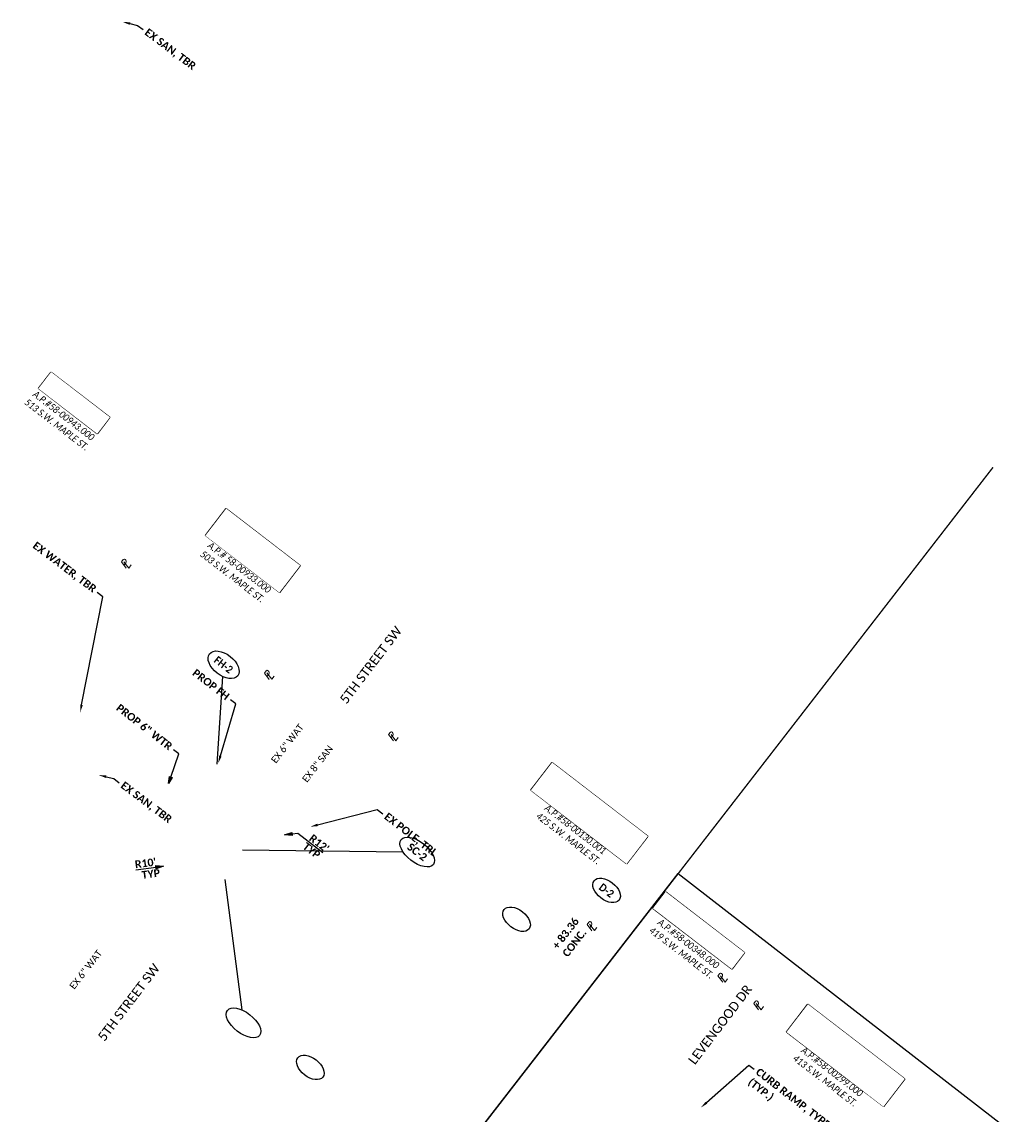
# Model space of a CAD drawing. Header units: feet. Extents: x 2204748 to 2209851, y 304262 to 307692.
# Tile 6 of 11: x 2205901 to 2206261, y 306305 to 306702. Entities that reach past the tile are written whole.
import ezdxf
from ezdxf import colors
from ezdxf.entities.mleader import LeaderData, LeaderLine
from ezdxf.math import Vec2, Vec3

# ---------------------------------------------------------------- set-up
doc = ezdxf.new("R2010")
doc.units = ezdxf.units.FT
doc.header["$MEASUREMENT"] = 0
doc.set_wipeout_variables(frame=1)
doc.linetypes.add('setbackex', pattern=[1.4, 1.3, -0.1])
for name, color, linetype in [('0_Text+_Line_Mask', 9, 'Continuous'), ('DV_X_Owner_Labels', 7, 'setbackex'), ('DV_X_Text', 7, 'Continuous'), ('RW_X_Text', 7, 'Continuous'), ('SH_TextM', 7, 'Continuous'), ('UT_P_Sanitary_Text', 7, 'Continuous'), ('UT_P_Water_Text', 7, 'Continuous'), ('UT_X_Sanitary_Text', 7, 'Continuous'), ('UT_X_Water_Text', 7, 'Continuous')]:
    doc.layers.add(name, color=color, linetype=linetype)
doc.layers.add('SH_VPort', color=5, linetype='Continuous', plot=False)
doc.styles.add('Simplex Normal (0.14)', font='calibri.ttf', dxfattribs={"height": 0.14})
doc.styles.add('Slanted Normal (0.125) Font 31', font='calibrii.ttf', dxfattribs={"width": 0.9, "height": 0.125})
doc.styles.add('Slanted-Normal', font='calibriz.ttf', dxfattribs={"height": 0.14})
doc.styles.add('Slanted-Sub Title', font='calibriz.ttf', dxfattribs={"height": 0.17})
doc.styles.add('Straight Normal (0.125) Font 30', font='calibri.ttf', dxfattribs={"height": 0.125})
doc.styles.add('Straight Normal (0.14) Font 30', font='calibrib.ttf', dxfattribs={"height": 0.14})
doc.styles.add('Straight-Normal', font='calibrib.ttf', dxfattribs={"height": 0.14})

# ---------------------------------------------------------------- blocks, each defined once
blk = doc.blocks.new('PL')
at = {"layer": 'DV_X_Text', "char_height": 0.14, "attachment_point": 1, "style": 'Simplex Normal (0.14)'}
for s, insert, width in [('{\\Fsimplex|c0;\\Q15;P}', (-0.028, 0.106), 0.15221), ('{\\Fsimplex|c0;\\Q15;L}', (0.002, 0.072), 0.05119)]:
    blk.add_mtext(s, dxfattribs=dict(at, insert=insert, width=width))
blk = doc.blocks.new('Dim1')
h = blk.add_hatch(color=4)
h.dxf.hatch_style = 1
h.paths.add_polyline_path([(0, 0), (-1, -0.2), (-1, 0.2)])
at = {"color": 4}
blk.add_lwpolyline([(0, 0), (-1, -0.2), (-1, 0.2), (0, 0)], dxfattribs=at)

msp = doc.modelspace()

# ---------------------------------------------------------------- linework, layer by layer
at = {"layer": '0_Text+_Line_Mask'}
for points in [[(2205911.54, 306574.76), (2205932.97, 306558.28), (2205928.33, 306552.26), (2205906.91, 306568.74)], [(2205975.32, 306525.03), (2206002.26, 306504.3), (2205994.68, 306494.44), (2205967.73, 306515.17)], [(2206094.05, 306432.56), (2206128.92, 306405.74), (2206121.15, 306395.64), (2206086.28, 306422.46)], [(2206135.39, 306385.48), (2206164.13, 306363.37), (2206159.49, 306357.34), (2206130.75, 306379.45)], [(2206187.21, 306344.54), (2206222.5, 306317.39), (2206214.7, 306307.25), (2206179.4, 306334.4)]]:
    msp.add_lwpolyline(points, close=True, dxfattribs=at)
at = {"layer": 'SH_TextM', "color": 95, "lineweight": 25}
msp.add_line((2205942.42, 306393.48), (2205949.75, 306394.45), dxfattribs=at)
msp.add_lwpolyline([(2205999.31, 306406.55), (2206001.39, 306406.81), (2206010.47, 306399.82)], dxfattribs=at)
at = {"layer": 'SH_TextM'}
for centre in [(2206113.85, 306385.99), (2206081.07, 306375.49), (2206005.97, 306321.54)]:
    msp.add_ellipse(centre, major_axis=(-4.56, 3.53), ratio=0.596932, dxfattribs=at)
at = {"layer": 'SH_VPort', "color": 12, "const_width": 0.5}
msp.add_lwpolyline([(2205909.83, 306095.24), (2206254.63, 306540.07)], dxfattribs=at)
at = {"layer": 'SH_VPort', "elevation": -658.73}
msp.add_lwpolyline([(2206139.94, 306392.1), (2206535.12, 306085.79), (2206407.18, 305920.73), (2206012, 306227.05)], close=True, dxfattribs=at)
at = {"layer": 'UT_P_Sanitary_Text'}
for points in [[(2205981.24, 306400.82), (2206039.7, 306400.04)], [(2205974.79, 306389.95), (2205981.01, 306342.5)]]:
    msp.add_lwpolyline(points, dxfattribs=at)
for centre in [(2206044.89, 306399.97), (2205981.63, 306337.77)]:
    msp.add_ellipse(centre, major_axis=(-5.87, 4.55), ratio=0.506976, dxfattribs=at)
at = {"layer": 'UT_P_Water_Text'}
msp.add_lwpolyline([(2205972.02, 306431.96), (2205974.09, 306463.84)], dxfattribs=at)
msp.add_ellipse((2205974.37, 306468.16), major_axis=(-5.13, 3.98), ratio=0.596932, dxfattribs=at)

# ---------------------------------------------------------------- block references
at = {"layer": 'DV_X_Text', "xscale": 20.00000000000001, "yscale": 20.00000000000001, "zscale": 20.00000000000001, "rotation": 52.27134078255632}
for p in [(2205938.4, 306503.81), (2205990.52, 306463.29), (2206035.72, 306440.9), (2206108.01, 306371.78), (2206155.68, 306353.02), (2206168.76, 306342.95)]:
    msp.add_blockref('PL', p, dxfattribs=at)
at = {"layer": 'SH_TextM', "color": 95, "lineweight": 25, "xscale": 2.8, "yscale": 2.8, "zscale": 2.8}
for p, rotation in [((2205996.53, 306406.21), 187.0260597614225), ((2205952.53, 306394.82), 7.537150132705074)]:
    msp.add_blockref('Dim1', p, dxfattribs=dict(at, rotation=rotation))

# ---------------------------------------------------------------- texts
at = {"layer": 'DV_X_Owner_Labels', "char_height": 2.5, "width": 97.223, "attachment_point": 2, "rotation": 322.431, "style": 'Slanted Normal (0.125) Font 31'}
for s, insert in [('FRIEDRICH MILLER\\PO.R. 1495, PG. 183\\PA.P.#58-00943.000\\P513 S.W. MAPLE ST.', (2205921.98, 306566.5)), ('MATTHEW E. KRATZER\\PELIZABETH LAPP\\PO.R. 1499, PG. 322\\PA.P.# 58-00933.000\\P503 S.W. MAPLE ST.', (2205988.5, 306514.48)), ('ANTHONY L. HERSHBERGER\\PJACQUELINE HERSHBERGER\\PO.R. 1064, PG. 1395\\PA.P.#58-00130.001\\P425 S.W. MAPLE ST.', (2206110.89, 306419.13)), ('ROXANNE HERSHBERGER\\PD.V. 767, PG. 225\\PA.P.#58-00348.000\\P419 S.W. MAPLE ST.', (2206149.53, 306374.19)), ('KHAMMOUNE PHOUTHARATH\\PKEUTMY PHOUTHARATH\\PD.V. 722, PG. 623\\PA.P.#58-00299.000\\P413 S.W. MAPLE ST.', (2206204.4, 306330.91))]:
    msp.add_mtext(s, dxfattribs=dict(at, insert=insert))
at = {"layer": 'RW_X_Text', "style": 'Slanted-Sub Title'}
for s, p in [('5TH STREET SW', (2206019.12, 306453.62)), ('5TH STREET SW', (2205930.96, 306330.76)), ('LEVENGOOD DR', (2206146.03, 306322.27))]:
    msp.add_text(s, height=3.4, rotation=52.7517, dxfattribs=at).set_placement(p)
at = {"layer": 'SH_TextM', "char_height": 2.8, "attachment_point": 5, "style": 'Straight Normal (0.14) Font 30'}
for s, insert, rotation in [("\\A1;R12'", (2206009.21, 306403.17), 322.431), ('\\A1;TYP', (2206006.45, 306400.52), 322.431), ("\\A1;R10'", (2205945.94, 306395.93), 7.5372), ('\\A1;TYP', (2205947.86, 306392.02), 7.5372)]:
    msp.add_mtext(s, dxfattribs=dict(at, insert=insert, rotation=rotation))
at = {"layer": 'SH_TextM', "char_height": 2.8}
for s, insert, width, attachment_point, rotation, style in [('{\\W0.9;D-2}', (2206113.85, 306385.99), 13.0687, 5, 322.431, 'Straight-Normal'), ('{\\fCalibri|b1|i0|c0|p46;+ 83.36\\PCONC.}', (2206093.83, 306366.05), 15.4271, 1, 52.431, 'Slanted-Normal')]:
    msp.add_mtext(s, dxfattribs=dict(at, insert=insert, width=width, attachment_point=attachment_point, rotation=rotation, style=style))
at = {"layer": 'UT_P_Water_Text', "insert": (2205974.37, 306468.16), "char_height": 2.8, "width": 13.0687, "attachment_point": 5, "rotation": 322.2559, "style": 'Straight-Normal'}
msp.add_mtext('{\\W0.9;FH-2}', dxfattribs=at)
at = {"layer": 'UT_P_Water_Text', "insert": (2206044.89, 306399.97), "char_height": 2.8, "attachment_point": 5, "rotation": 322.22, "style": 'Straight Normal (0.14) Font 30'}
msp.add_mtext('SC-2', dxfattribs=at)
at = {"layer": 'UT_X_Sanitary_Text', "insert": (2206007.59, 306432.86, -2108), "char_height": 2.5, "attachment_point": 2, "rotation": 52.2019, "style": 'Straight Normal (0.125) Font 30'}
msp.add_mtext_dynamic_manual_height_columns('EX 8" SAN', width=28.6119, gutter_width=12, heights=[0], dxfattribs=at)
at = {"layer": 'UT_X_Water_Text', "char_height": 2.5, "attachment_point": 2, "rotation": 52.2019, "style": 'Straight Normal (0.125) Font 30'}
for insert in [(2205996.58, 306440.24, -2108), (2205923.15, 306357.94, -2108)]:
    msp.add_mtext_dynamic_manual_height_columns('EX 6" WAT', width=28.6119, gutter_width=12, heights=[0], dxfattribs=dict(at, insert=insert))

# ---------------------------------------------------------------- leaders
at = {"layer": 'SH_TextM'}
ml = msp.add_multileader_mtext('Standard', dxfattribs=at)
ml.set_content('PROP FH', color=256, style='Straight Normal (0.14) Font 30')
ml.set_leader_properties(color=256, linetype='Continuous', lineweight=-1)
ml.build(insert=Vec2(0, 0))
ml.multileader.update_dxf_attribs({"text_right_attachment_type": 3, "dogleg_length": 0.125, "arrow_head_size": 2.8, "scale": 20})
ctx = ml.context
ctx.base_point, ctx.scale, ctx.char_height, ctx.arrow_head_size, ctx.landing_gap_size, ctx.plane_origin, ctx.plane_x_axis, ctx.plane_y_axis = Vec3(2205962.83, 306466.28), 20, 2.8, 2.8, 1.2, Vec3(2205972.39, 306432.27), Vec3(0.79262, -0.609716), Vec3(0.609716, 0.79262)
ctx.right_attachment, ctx.text_align_type = 3, 2
notes = []
notes.append((ctx, [(1, (1, 1, 0), (2205978.87, 306453.9), (-0.79262, 0.609716), 2.5, [(0, [(2205972.39, 306432.27)], 0, [])])]))
ctx.mtext.insert, ctx.mtext.text_direction, ctx.mtext.rotation, ctx.mtext.alignment, ctx.mtext.flow_direction = Vec3(2205976.83, 306457.32), Vec3(0.79262, -0.609716), 5.627483, 3, 5
ml = msp.add_multileader_mtext('Standard', dxfattribs=at)
ml.set_content('PROP 6" WTR', color=256, style='Straight Normal (0.14) Font 30')
ml.set_leader_properties(color=95)
ml.set_arrow_properties(name='Dim1')
ml.build(insert=Vec2(0, 0))
ml.multileader.update_dxf_attribs({"text_right_attachment_type": 3, "dogleg_length": 0.125, "arrow_head_size": 2.5})
ctx = ml.context
ctx.base_point, ctx.char_height, ctx.arrow_head_size, ctx.landing_gap_size, ctx.plane_origin, ctx.plane_x_axis, ctx.plane_y_axis = Vec3(2205934.79, 306453.78, -658.73), 2.8, 2.5, 1.2, Vec3(2205954.29, 306424.9, -658.73), Vec3(0.790369, -0.612631), Vec3(0.612631, 0.790369)
ctx.right_attachment, ctx.text_align_type = 3, 2
notes.append((ctx, [(0, (1, 1, 0), (2205958.07, 306435.7, -658.73), (-0.790369, 0.612631), 2.5, [(0, [(2205954.29, 306424.9, -658.73)], 0, [])])]))
ctx.mtext.insert, ctx.mtext.text_direction, ctx.mtext.rotation, ctx.mtext.alignment, ctx.mtext.flow_direction = Vec3(2205956.04, 306439.12, -658.73), Vec3(0.790369, -0.612631), 5.6238, 3, 5
ml = msp.add_multileader_mtext('Standard', dxfattribs=at)
ml.set_content('EX POLE, TRL', color=256, style='Straight Normal (0.14) Font 30')
ml.set_leader_properties(color=256, linetype='Continuous', lineweight=-1)
ml.build(insert=Vec2(0, 0))
ml.multileader.update_dxf_attribs({"text_right_attachment_type": 3, "dogleg_length": 0.125, "arrow_head_size": 2.8})
ctx = ml.context
ctx.base_point, ctx.char_height, ctx.arrow_head_size, ctx.landing_gap_size, ctx.plane_origin, ctx.plane_x_axis, ctx.plane_y_axis = Vec3(2206032.34, 306413.91, -658.73), 2.8, 2.8, 1.2, Vec3(2206005.91, 306409.16, -658.73), Vec3(0.790369, -0.612631), Vec3(0.612631, 0.790369)
ctx.right_attachment = 3
notes.append((ctx, [(0, (1, 1, 0), (2206030.36, 306415.44, -658.73), (0.790369, -0.612631), 2.5, [(0, [(2206005.91, 306409.16, -658.73)], 0, [])])]))
ctx.mtext.insert, ctx.mtext.text_direction, ctx.mtext.rotation, ctx.mtext.flow_direction = Vec3(2206034.34, 306414.53, -658.73), Vec3(0.790369, -0.612631), 5.6238, 5
ml = msp.add_multileader_mtext('Standard', dxfattribs=at)
ml.set_content('CURB RAMP, TYPE A2\\P(TYP.)', color=256, style='Straight Normal (0.14) Font 30')
ml.set_leader_properties(color=256, linetype='Continuous', lineweight=-1)
ml.build(insert=Vec2(0, 0))
ml.multileader.update_dxf_attribs({"text_right_attachment_type": 3, "dogleg_length": 0.125, "arrow_head_size": 2.8})
ctx = ml.context
ctx.base_point, ctx.char_height, ctx.arrow_head_size, ctx.landing_gap_size, ctx.plane_origin, ctx.plane_x_axis, ctx.plane_y_axis = Vec3(2206167.64, 306320.88, -658.73), 2.8, 2.8, 1.2, Vec3(2206148.16, 306306.86, -658.73), Vec3(0.790369, -0.612631), Vec3(0.612631, 0.790369)
ctx.right_attachment = 3
notes.append((ctx, [(0, (1, 1, 0), (2206165.66, 306322.41, -658.73), (0.790369, -0.612631), 2.5, [(0, [(2206148.16, 306306.86, -658.73)], 0, [])])]))
ctx.mtext.insert, ctx.mtext.text_direction, ctx.mtext.rotation, ctx.mtext.flow_direction = Vec3(2206169.67, 306321.55, -658.73), Vec3(0.790369, -0.612631), 5.6238, 5
at = {"layer": 'UT_P_Sanitary_Text'}
ml = msp.add_multileader_mtext('Standard', dxfattribs=at)
ml.set_content('EX SAN, TBR', color=256, style='Straight Normal (0.14) Font 30')
ml.set_leader_properties(color=256, linetype='Continuous', lineweight=-1)
ml.build(insert=Vec2(0, 0))
ml.multileader.update_dxf_attribs({"text_right_attachment_type": 3, "dogleg_length": 0.125, "arrow_head_size": 2.8, "scale": 20})
ctx = ml.context
ctx.base_point, ctx.scale, ctx.char_height, ctx.arrow_head_size, ctx.landing_gap_size, ctx.plane_origin, ctx.plane_x_axis, ctx.plane_y_axis = Vec3(2205945.05, 306699.47), 20, 2.8, 2.8, 1.2, Vec3(2205937.55, 306702.27), Vec3(0.798636, -0.601815), Vec3(0.601815, 0.798636)
ctx.right_attachment = 3
notes.append((ctx, [(1, (1, 1, 0), (2205943.06, 306700.97), (0.798636, -0.601815), 2.5, [(0, [(2205937.55, 306702.27)], 0, [])])]))
ctx.mtext.insert, ctx.mtext.text_direction, ctx.mtext.rotation, ctx.mtext.flow_direction = Vec3(2205947.04, 306700.11), Vec3(0.798636, -0.601815), 5.637413, 5
ml = msp.add_multileader_mtext('Standard', dxfattribs=at)
ml.set_content('EX SAN, TBR', color=256, style='Straight Normal (0.14) Font 30')
ml.set_leader_properties(color=256, linetype='Continuous', lineweight=-1)
ml.build(insert=Vec2(0, 0))
ml.multileader.update_dxf_attribs({"text_right_attachment_type": 3, "dogleg_length": 0.125, "arrow_head_size": 2.8, "scale": 20})
ctx = ml.context
ctx.base_point, ctx.scale, ctx.char_height, ctx.arrow_head_size, ctx.landing_gap_size, ctx.plane_origin, ctx.plane_x_axis, ctx.plane_y_axis = Vec3(2205936.33, 306425.23), 20, 2.8, 2.8, 1.2, Vec3(2205928.83, 306428.03), Vec3(0.798636, -0.601815), Vec3(0.601815, 0.798636)
ctx.right_attachment = 3
notes.append((ctx, [(1, (1, 1, 0), (2205934.33, 306426.73), (0.798636, -0.601815), 2.5, [(0, [(2205928.83, 306428.03)], 0, [])])]))
ctx.mtext.insert, ctx.mtext.text_direction, ctx.mtext.rotation, ctx.mtext.flow_direction = Vec3(2205938.32, 306425.87), Vec3(0.798636, -0.601815), 5.637413, 5
at = {"layer": 'UT_P_Water_Text'}
ml = msp.add_multileader_mtext('Standard', dxfattribs=at)
ml.set_content('EX WATER, TBR', color=256, style='Straight Normal (0.14) Font 30')
ml.set_leader_properties(color=256, lineweight=-1)
ml.build(insert=Vec2(0, 0))
ml.multileader.update_dxf_attribs({"text_right_attachment_type": 3, "dogleg_length": 0.125, "arrow_head_size": 2.8, "scale": 20})
ctx = ml.context
ctx.base_point, ctx.scale, ctx.char_height, ctx.arrow_head_size, ctx.landing_gap_size, ctx.plane_origin, ctx.plane_x_axis, ctx.plane_y_axis = Vec3(2205904.13, 306512.68), 20, 2.8, 2.8, 1.2, Vec3(2205954.45, 306450.88), Vec3(0.798636, -0.601815), Vec3(0.601815, 0.798636)
ctx.right_attachment, ctx.text_align_type = 3, 2
notes.append((ctx, [(0, (1, 1, 0), (2205930.34, 306492.93), (-0.798636, 0.601815), 2.5, [(0, [(2205922.11, 306450.8)], 0, [])])]))
ctx.mtext.insert, ctx.mtext.text_direction, ctx.mtext.rotation, ctx.mtext.alignment, ctx.mtext.flow_direction = Vec3(2205928.42, 306496.52), Vec3(0.798636, -0.601815), 5.637413, 3, 5
for ctx, leaders in notes:
    for number, flags, end, landing, length, lines in leaders:
        leader = LeaderData()
        leader.index, (leader.has_last_leader_line, leader.has_dogleg_vector, leader.attachment_direction) = number, flags
        leader.last_leader_point, leader.dogleg_vector, leader.dogleg_length = Vec3(end), Vec3(landing), length
        for number, points, colour, breaks in lines:
            line = LeaderLine()
            line.index, line.vertices, line.color, line.breaks = number, Vec3.list(points), colors.encode_raw_color(colour), breaks
            leader.lines.append(line)
        ctx.leaders.append(leader)

# ---------------------------------------------------------------- next in the draw order: wipeouts: each hides what was drawn before it
for points in [[(2205911.54, 306574.76), (2205932.97, 306558.28), (2205928.33, 306552.26), (2205906.91, 306568.74)], [(2205975.32, 306525.03), (2206002.26, 306504.3), (2205994.68, 306494.44), (2205967.73, 306515.17)], [(2206094.05, 306432.56), (2206128.92, 306405.74), (2206121.15, 306395.64), (2206086.28, 306422.46)], [(2206135.39, 306385.48), (2206164.13, 306363.37), (2206159.49, 306357.34), (2206130.75, 306379.45)], [(2206187.21, 306344.54), (2206222.5, 306317.39), (2206214.7, 306307.25), (2206179.4, 306334.4)]]:
    msp.add_wipeout(points).dxf.layer = '0_Text+_Line_Mask'

# ---------------------------------------------------------------- next in the draw order: wipeouts: each hides what was drawn before it
msp.add_wipeout([(2205911.54, 306574.76), (2205932.97, 306558.28), (2205928.33, 306552.26), (2205906.91, 306568.74)]).dxf.layer = '0_Text+_Line_Mask'

doc.saveas('drawing.dxf')
